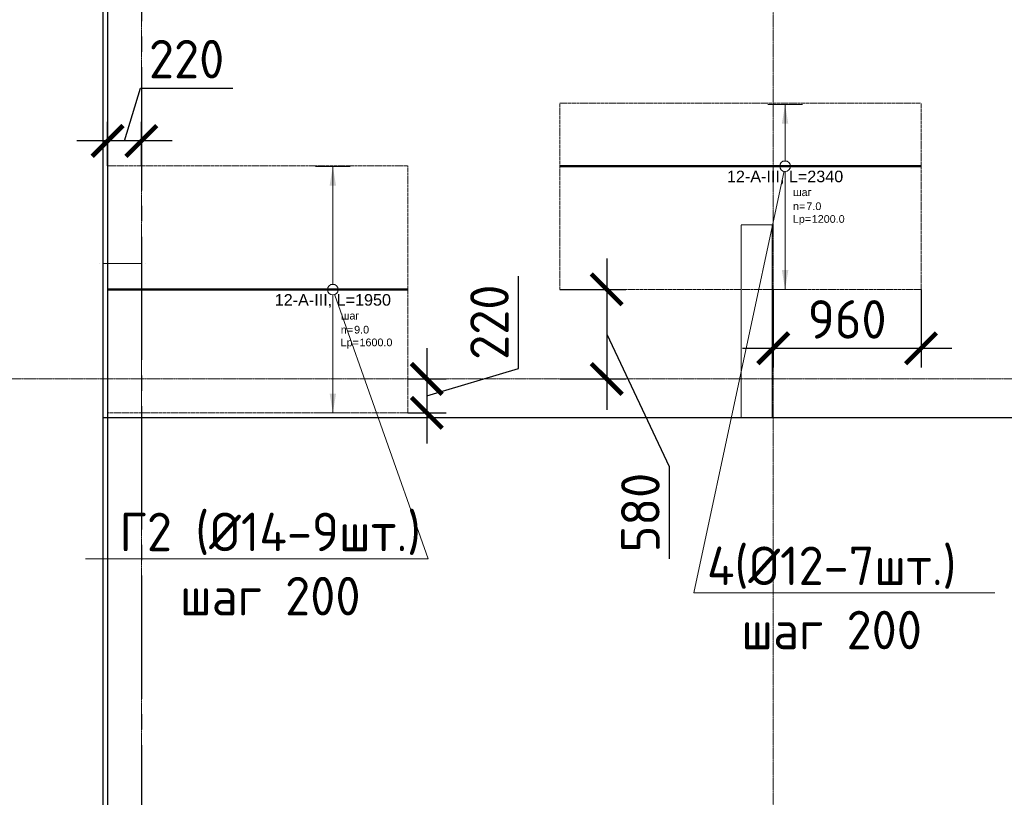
# Model space of a CAD drawing. Header units: millimetres. Extents: x -42044588 to 856694, y -806701 to 941911.
# Tile 215 of 256: x 3247 to 9636, y -435067 to -430019. Entities that reach past the tile are written whole.
import ezdxf
from ezdxf import colors
from ezdxf.entities.mleader import LeaderData, LeaderLine
from ezdxf.enums import TextEntityAlignment as Align
from ezdxf.math import Vec2, Vec3

# ---------------------------------------------------------------- set-up
doc = ezdxf.new("R2010")
doc.units = ezdxf.units.MM
doc.set_wipeout_variables(frame=1)
for name, pattern in [('01 Штриховая _4 мм_', [6, 3.5, -2.5]), ('______5', [1100, 800, -100, 100, -100]), ('DASHED', [7, 5, -2, 0]), ('GOST2.303 4', [7, 5, -2, 0]), ('осевая', [50.8, 31.75, -6.35, 6.35, -6.35])]:
    doc.linetypes.add(name, pattern=pattern)
doc.layers.add('0 @ 100', color=7, linetype='Continuous')
for name, color, linetype, lineweight in [('907Сл Осевые', 1, 'Continuous', 0), ('АрмСтер', 2, 'Continuous', 50), ('контур распр. стерхней', 2, 'GOST2.303 4', 20), ('Оси', 40, '______5', 18), ('Перекрытие ж_бетон', 1, 'Continuous', 30), ('подоснова', 151, 'Continuous', 5), ('РАЗМЕРЫ', 1, 'Continuous', 9)]:
    doc.layers.add(name, color=color, linetype=linetype, lineweight=lineweight)
doc.layers.add('АрмСтер_атрибуты', color=2, linetype='Continuous', lineweight=0, plot=False)
doc.layers.add('Колонна_ бетон', color=7, linetype='Continuous', lineweight=50, true_color=0xb4b496)
doc.styles.add('GOST-2.304_Type-B', font='GOST_Common.ttf')
doc.styles.get("Standard").update_dxf_attribs({"font": 'arial.ttf'})
doc.styles.add('Аннотативный', font='arial.ttf')
doc.styles.add('ГОСТ', font='GOST_Common.ttf')
doc.dimstyles.new('СПДС', dxfattribs={"dimscale": 100, "dimtxt": 2.5, "dimasz": 2, "dimexe": 1.25, "dimexo": 0, "dimtad": 1, "dimdec": 0, "dimrnd": 5, "dimtxsty": 'GOST-2.304_Type-B', "dimblk": 'ARCHTICK', "dimcen": 2.5, "dimdle": 2, "dimclrd": 1, "dimclre": 1, "dimclrt": 1, "dimadec": 0, "dimazin": 2, "dimtfac": 0.75, "dimtdec": 0, "dimtmove": 1, "dimatfit": 3, "dimfxl": 0, "dimtolj": 1, "dimarcsym": 0})

# ---------------------------------------------------------------- blocks, each defined once
blk = doc.blocks.new('подложка стн 1-го этажа')
at = {"layer": 'Колонна_ бетон', "color": 252, "linetype": 'DASHED', "lineweight": 0, "ltscale": 0.5, "true_color": 0x939598, "transparency": 33554687}
for p, q in [((11935.8, 10712, -760), (11935.8, 10712, -760)), ((11935.8, 9462, -760), (11935.8, 10712, -760)), ((11935.8, 10712, -760), (12135.8, 10712, -760)), ((12135.8, 10712, -760), (12135.8, 10712, -760)), ((12135.8, 9462, -760), (12135.8, 10712, -760)), ((7769.1, 10462, -560), (7769.1, 10462, -560)), ((7794.1, 10462, -560), (8044.4, 10462, -560)), ((7794.1, 9462, -560), (7794.1, 10462, -560)), ((8044.1, 9462, -560), (8044.1, 10462, -560)), ((8069.1, 10462, -560), (8069.1, 10462, -560)), ((7794.1, 9462, -560), (7794.1, 9462, -560)), ((7794.1, 9462, -560), (8046.3, 9462, -560)), ((8046.3, 9462, -560), (8046.3, 9462, -560)), ((11935.8, 9462, -760), (11935.8, 9462, -760)), ((11935.8, 9462, -760), (12135.8, 9462, -760)), ((12135.8, 9462, -760), (12135.8, 9462, -760))]:
    blk.add_line(p, q, dxfattribs=at)
blk = doc.blocks.new('_None')
blk = doc.blocks.new('_ArchTick')
at = {"color": 0, "linetype": 'ByBlock', "const_width": 0.15}
blk.add_lwpolyline([(-0.5, -0.5), (0.5, 0.5)], dxfattribs=at)
blk = doc.blocks.new('*D5504')
at = {"layer": '907Сл Осевые', "color": 1, "lineweight": -2, "transparency": 16777216}
for p, q in [((3787.2, -415800.8), (3787.2, -437975)), ((3817.2, -415800.8), (3817.2, -437975)), ((3787.2, -437850), (3587.2, -437850)), ((3787.2, -437850), (3817.2, -437850)), ((3787.2, -437850), (3817.2, -437850)), ((3802.2, -437850), (3980.4, -438443.7)), ((3817.2, -437850), (4017.2, -437850)), ((3980.4, -438443.7), (4405.4, -438443.7))]:
    blk.add_line(p, q, dxfattribs=at)
at = {"layer": 'DEFPOINTS', "color": 0, "transparency": 16777216}
for p in [(3787.2, -415800.8), (3817.2, -415800.8), (3817.2, -437850)]:
    blk.add_point(p, dxfattribs=at)
at = {"layer": '907Сл Осевые', "color": 1, "lineweight": -2, "transparency": 16777216, "xscale": 200, "yscale": 200, "zscale": 200}
blk.add_blockref('_ArchTick', (3787.2, -437850), dxfattribs=at)
at = {"layer": '907Сл Осевые', "color": 1, "lineweight": -2, "transparency": 16777216, "xscale": 200, "yscale": 200, "zscale": 200, "rotation": 180}
blk.add_blockref('_ArchTick', (3817.2, -437850), dxfattribs=at)
at = {"layer": '907Сл Осевые', "color": 1, "lineweight": 0, "transparency": 16777216, "insert": (4192.9, -438256.2), "char_height": 250, "attachment_point": 5, "style": 'GOST-2.304_Type-B'}
blk.add_mtext('\\A1;30', dxfattribs=at)
blk = doc.blocks.new('*U5380')
at = {"layer": 'РАЗМЕРЫ'}
for p, q in [((112.5, 800), (-112.5, 800)), ((112.5, -800), (-112.5, -800))]:
    blk.add_line(p, q, dxfattribs=at)
at = {"layer": 'РАЗМЕРЫ', "ltscale": 15}
blk.add_line((0, -800), (0, 800), dxfattribs=at)
at = {"layer": 'РАЗМЕРЫ'}
for points in [[(0, 800), (20.9, 674.8), (-20.9, 674.8)], [(0, -800), (20.9, -674.8), (-20.9, -674.8)]]:
    blk.add_solid(points, dxfattribs=at)
at = {"layer": 'АрмСтер_атрибуты', "color": 215, "ltscale": 15, "style": 'Аннотативный'}
for s, p in [('шаг', (51.4, -194.2)), ('n=', (51.4, -285.1)), ('Lр=', (50.2, -367.8))]:
    blk.add_text(s, height=50, dxfattribs=at).set_placement(p)
at = {"layer": 'АрмСтер_атрибуты', "style": 'Аннотативный', "flags": 8}
blk.add_attdef('ПОЗ', (110, 29.6), '', height=75, dxfattribs=at)
at = {"layer": 'АрмСтер_атрибуты', "flags": 9}
for tag, p in [('МАССА', (-1033.5, -210.5)), ('ОБОЗНАЧЕНИЕ', (-1033.5, -324.4))]:
    blk.add_attdef(tag, p, '', height=75, dxfattribs=at)
at = {"layer": 'АрмСтер_атрибуты', "color": 215, "style": 'Аннотативный'}
for tag, p, flags in [('ШАГ', (190.9, -194.2), 10), ('КОЛ', (138, -285.1), 8), ('ШИРИНА', (172.9, -367.8), 8)]:
    blk.add_attdef(tag, p, '', height=50, dxfattribs=dict(at, flags=flags))
at = {"linetype": 'Continuous', "lineweight": 0}
blk.add_wipeout([(35, 0), (28.3, 20.6), (10.8, 33.3), (-10.8, 33.3), (-28.3, 20.6), (-35, 0), (-28.3, -20.6), (-10.8, -33.3), (10.8, -33.3), (28.3, -20.6)], dxfattribs=at)
at = {"color": 0, "linetype": 'ByBlock', "lineweight": -2, "ltscale": 100}
blk.add_line((-1462.5, 0), (487.5, 0), dxfattribs=at)
at = {"layer": 'РАЗМЕРЫ'}
blk.add_circle((0, 0), 35, dxfattribs=at)
at = {"layer": 'АрмСтер_атрибуты', "style": 'Аннотативный', "flags": 8}
blk.add_attdef('НАИМЕНОВАНИЕ', text='', height=75, dxfattribs=at).set_placement((0, -29.3), align=Align.TOP_CENTER)
blk = doc.blocks.new('*U5023')
at = {"layer": 'РАЗМЕРЫ'}
for p, q in [((112.5, 400), (-112.5, 400)), ((112.5, -800), (-112.5, -800))]:
    blk.add_line(p, q, dxfattribs=at)
at = {"layer": 'РАЗМЕРЫ', "ltscale": 15}
blk.add_line((0, -800), (0, 400), dxfattribs=at)
at = {"layer": 'РАЗМЕРЫ'}
for points in [[(0, 400), (20.9, 274.8), (-20.9, 274.8)], [(0, -800), (20.9, -674.8), (-20.9, -674.8)]]:
    blk.add_solid(points, dxfattribs=at)
at = {"layer": 'АрмСтер_атрибуты', "color": 215, "ltscale": 15, "style": 'Аннотативный'}
for s, p in [('шаг', (51.4, -194.2)), ('n=', (51.4, -285.1)), ('Lр=', (50.2, -367.8))]:
    blk.add_text(s, height=50, dxfattribs=at).set_placement(p)
at = {"layer": 'АрмСтер_атрибуты', "style": 'Аннотативный', "flags": 8}
blk.add_attdef('ПОЗ', (110, 29.6), '', height=75, dxfattribs=at)
at = {"layer": 'АрмСтер_атрибуты', "flags": 9}
for tag, p in [('МАССА', (-1033.5, -210.5)), ('ОБОЗНАЧЕНИЕ', (-1033.5, -324.4))]:
    blk.add_attdef(tag, p, '', height=75, dxfattribs=at)
at = {"layer": 'АрмСтер_атрибуты', "color": 215, "style": 'Аннотативный'}
for tag, p, flags in [('ШАГ', (190.9, -194.2), 10), ('КОЛ', (138, -285.1), 8), ('ШИРИНА', (172.9, -367.8), 8)]:
    blk.add_attdef(tag, p, '', height=50, dxfattribs=dict(at, flags=flags))
at = {"linetype": 'Continuous', "lineweight": 0}
blk.add_wipeout([(35, 0), (28.3, 20.6), (10.8, 33.3), (-10.8, 33.3), (-28.3, 20.6), (-35, 0), (-28.3, -20.6), (-10.8, -33.3), (10.8, -33.3), (28.3, -20.6)], dxfattribs=at)
at = {"color": 0, "linetype": 'ByBlock', "lineweight": -2, "ltscale": 100}
blk.add_line((-1462.5, 0), (877.5, 0), dxfattribs=at)
at = {"layer": 'РАЗМЕРЫ'}
blk.add_circle((0, 0), 35, dxfattribs=at)
at = {"layer": 'АрмСтер_атрибуты', "style": 'Аннотативный', "flags": 8}
blk.add_attdef('НАИМЕНОВАНИЕ', text='', height=75, dxfattribs=at).set_placement((0, -29.3), align=Align.TOP_CENTER)
blk = doc.blocks.new('оси блок 2')
at = {"layer": 'Оси', "color": 16, "linetype": 'осевая', "lineweight": 0, "ltscale": 0.25, "transparency": 33554687}
for p, q in [((-85704.7, -322543), (-85704.7, -347930)), ((-81604.7, -322543), (-81604.7, -347914.1)), ((-89822.3, -342701.3), (-37238.5, -342701.3))]:
    blk.add_line(p, q, dxfattribs=at)
blk = doc.blocks.new('*D6161')
at = {"layer": '907Сл Осевые', "color": 1, "lineweight": -2, "transparency": 16777216}
for p, q in [((8137.1, -431769.7), (8137.1, -432276.8)), ((9095.7, -431769.7), (9095.7, -432276.8)), ((7937.1, -432151.8), (9295.7, -432151.8))]:
    blk.add_line(p, q, dxfattribs=at)
at = {"layer": 'DEFPOINTS', "color": 0, "transparency": 16777216}
for p in [(8137.1, -431769.7, 200), (9095.7, -431769.7), (9095.7, -432151.8)]:
    blk.add_point(p, dxfattribs=at)
at = {"layer": '907Сл Осевые', "color": 1, "lineweight": -2, "transparency": 16777216, "xscale": 200, "yscale": 200, "zscale": 200, "rotation": 180}
blk.add_blockref('_ArchTick', (8137.1, -432151.8), dxfattribs=at)
at = {"layer": '907Сл Осевые', "color": 1, "lineweight": -2, "transparency": 16777216, "xscale": 200, "yscale": 200, "zscale": 200}
blk.add_blockref('_ArchTick', (9095.7, -432151.8), dxfattribs=at)
at = {"layer": '907Сл Осевые', "color": 1, "lineweight": 0, "transparency": 16777216, "insert": (8616.4, -431964.3), "char_height": 250, "attachment_point": 5, "style": 'GOST-2.304_Type-B'}
blk.add_mtext('\\A1;960', dxfattribs=at)
blk = doc.blocks.new('*D6162')
at = {"layer": '907Сл Осевые', "color": 1, "lineweight": -2, "transparency": 16777216}
for p, q in [((7056, -431569.7), (7056, -432551)), ((6751.1, -431769.7), (7181, -431769.7)), ((7056, -432060.3), (7462.3, -432918.6)), ((6751.1, -432351), (7181, -432351)), ((7462.3, -432918.6), (7462.3, -433518.6))]:
    blk.add_line(p, q, dxfattribs=at)
at = {"layer": 'DEFPOINTS', "color": 0, "transparency": 16777216}
for p in [(6751.1, -431769.7), (6751.1, -432351, 200), (7056, -432351)]:
    blk.add_point(p, dxfattribs=at)
at = {"layer": '907Сл Осевые', "color": 1, "lineweight": -2, "transparency": 16777216, "xscale": 200, "yscale": 200, "zscale": 200}
for p, rotation in [((7056, -431769.7), 90), ((7056, -432351), 270)]:
    blk.add_blockref('_ArchTick', p, dxfattribs=dict(at, rotation=rotation))
at = {"layer": '907Сл Осевые', "color": 1, "lineweight": 0, "transparency": 16777216, "insert": (7274.8, -433218.6), "char_height": 250, "attachment_point": 5, "rotation": 90, "style": 'GOST-2.304_Type-B'}
blk.add_mtext('\\A1;580', dxfattribs=at)
blk = doc.blocks.new('*D6163')
at = {"layer": '907Сл Осевые', "color": 1, "lineweight": -2, "transparency": 16777216}
for p, q in [((6482.8, -432282.8), (6482.8, -431682.8)), ((5889, -432151), (5889, -432771)), ((5889, -432461), (6482.8, -432282.8)), ((5766.8, -432351), (6014, -432351)), ((5766.8, -432571), (6014, -432571))]:
    blk.add_line(p, q, dxfattribs=at)
at = {"layer": 'DEFPOINTS', "color": 0, "transparency": 16777216}
for p in [(5766.8, -432351, 200), (5766.8, -432571), (5889, -432571)]:
    blk.add_point(p, dxfattribs=at)
at = {"layer": '907Сл Осевые', "color": 1, "lineweight": -2, "transparency": 16777216, "xscale": 200, "yscale": 200, "zscale": 200}
for p, rotation in [((5889, -432351), 90), ((5889, -432571), 270)]:
    blk.add_blockref('_ArchTick', p, dxfattribs=dict(at, rotation=rotation))
at = {"layer": '907Сл Осевые', "color": 1, "lineweight": 0, "transparency": 16777216, "insert": (6295.3, -431982.8), "char_height": 250, "attachment_point": 5, "rotation": 90, "style": 'GOST-2.304_Type-B'}
blk.add_mtext('\\A1;220', dxfattribs=at)
blk = doc.blocks.new('*D6164')
at = {"layer": '907Сл Осевые', "color": 1, "lineweight": -2, "transparency": 16777216}
for p, q in [((3927.2, -430806.2), (4030.4, -430462.4)), ((4030.4, -430462.4), (4630.4, -430462.4)), ((3817.2, -430967.8), (3817.2, -430681.2)), ((4037.2, -430967.8), (4037.2, -430681.2)), ((4237.2, -430806.2), (3617.2, -430806.2))]:
    blk.add_line(p, q, dxfattribs=at)
at = {"layer": 'DEFPOINTS', "color": 0, "transparency": 16777216}
for p in [(3817.2, -430806.2), (3817.2, -430967.8), (4037.2, -430967.8)]:
    blk.add_point(p, dxfattribs=at)
at = {"layer": '907Сл Осевые', "color": 1, "lineweight": -2, "transparency": 16777216, "xscale": 200, "yscale": 200, "zscale": 200, "rotation": 180}
blk.add_blockref('_ArchTick', (3817.2, -430806.2), dxfattribs=at)
at = {"layer": '907Сл Осевые', "color": 1, "lineweight": -2, "transparency": 16777216, "xscale": 200, "yscale": 200, "zscale": 200}
blk.add_blockref('_ArchTick', (4037.2, -430806.2), dxfattribs=at)
at = {"layer": '907Сл Осевые', "color": 1, "lineweight": 0, "transparency": 16777216, "insert": (4330.4, -430274.9), "char_height": 250, "attachment_point": 5, "style": 'GOST-2.304_Type-B'}
blk.add_mtext('\\A1;220', dxfattribs=at)

msp = doc.modelspace()

# ---------------------------------------------------------------- linework, layer by layer
at = {"layer": 'контур распр. стерхней', "linetype": '01 Штриховая _4 мм_'}
for points in [[(9095.676, -431769.716), (6751.119, -431769.716), (6751.128, -430560.533), (9095.685, -430560.533)], [(5766.785, -432570.97), (3816.784, -432570.97), (3816.793, -430967.815), (5766.794, -430967.815)]]:
    msp.add_lwpolyline(points, close=True, dxfattribs=at)
at = {"layer": 'Оси', "color": 16, "linetype": '______5', "lineweight": 25, "transparency": 33554687}
msp.add_line((4037.249, -413827.692), (4037.249, -437817.692), dxfattribs=at)
at = {"layer": 'Перекрытие ж_бетон'}
for points in [[(14447.249, -415700.97), (14447.249, -415700.97), (3787.249, -415700.97), (3787.25, -432600.97)], [(3787.249, -432600.97), (22337.413, -432600.97)]]:
    msp.add_lwpolyline(points, dxfattribs=at)

# ---------------------------------------------------------------- block references
msp.add_blockref('подложка стн 1-го этажа', (-4006.674, -442062.764, 560))

# ---------------------------------------------------------------- dimensions: what is measured, and where the dimension line sits
at = {"layer": '907Сл Осевые', "lineweight": 0}
dim = msp.add_linear_dim(base=(3817.249, -437849.989), p1=(3787.249, -415800.835), p2=(3817.249, -415800.835), dimstyle='СПДС', dxfattribs=at)
dim.commit()
dim.dimension.update_dxf_attribs({"geometry": '*D5504', "text_midpoint": (4042.874, -438256.239)})

# ---------------------------------------------------------------- leaders
at = {"layer": 'подоснова', "color": 2, "ltscale": 0.3}
ml = msp.add_multileader_mtext('Standard', dxfattribs=at)
ml.set_content('Г2 *(%%C14-19шт.)\\Pшаг 100', color=2, style='GOST-2.304_Type-B')
ml.set_leader_properties(color=256, linetype='ByLayer', lineweight=15)
ml.set_arrow_properties(name='NONE')
ml.build(insert=Vec2(0, 0))
ml.multileader.update_dxf_attribs({"text_left_attachment_type": 6, "text_right_attachment_type": 6, "dogleg_length": 0.1, "arrow_head_size": 18})
ctx = ml.context
ctx.base_point, ctx.char_height, ctx.arrow_head_size, ctx.landing_gap_size, ctx.plane_origin = Vec3(3674.564, -429505.505), 250, 18, 20, Vec3(-4785.921, -424107.184)
ctx.left_attachment, ctx.right_attachment, ctx.text_align_type = 6, 6, 1
notes = []
notes.append((ctx, [(1, (1, 1, 0), (6021.482, -429505.505), (-1, 0), 0.1, [(0, [(5270.185, -427734.184)], 0, [])])]))
ctx.mtext.insert, ctx.mtext.alignment, ctx.mtext.flow_direction = Vec3(4847.973, -429205.505), 2, 5
at = {"layer": 'подоснова', "color": 4, "ltscale": 0.3}
ml = msp.add_multileader_mtext('Standard', dxfattribs=at)
ml.set_content('4(%%C12-7шт.)\\Pшаг 200', color=4, style='GOST-2.304_Type-B')
ml.set_leader_properties(color=256, linetype='ByLayer', lineweight=15)
ml.set_arrow_properties(name='NONE')
ml.build(insert=Vec2(0, 0))
ml.multileader.update_dxf_attribs({"text_left_attachment_type": 6, "text_right_attachment_type": 6, "dogleg_length": 0.1, "arrow_head_size": 18})
ctx = ml.context
ctx.base_point, ctx.char_height, ctx.arrow_head_size, ctx.landing_gap_size, ctx.plane_origin = Vec3(7620.899, -433738.983), 250, 18, 20, Vec3(-1660.798, -429007.435)
ctx.left_attachment, ctx.right_attachment, ctx.text_align_type = 6, 6, 1
notes.append((ctx, [(0, (1, 1, 0), (7620.799, -433738.983), (1, 0), 0.1, [(0, [(8213.628, -430969.716)], 0, [])])]))
ctx.mtext.insert, ctx.mtext.alignment, ctx.mtext.flow_direction = Vec3(8515.899, -433438.983), 2, 5
at = {"layer": 'подоснова', "color": 2, "ltscale": 0.3}
ml = msp.add_multileader_mtext('Standard', dxfattribs=at)
ml.set_content('Г2 (%%C14-9шт.)\\Pшаг 200', color=2, style='GOST-2.304_Type-B')
ml.set_leader_properties(color=256, linetype='ByLayer', lineweight=15)
ml.set_arrow_properties(name='NONE')
ml.build(insert=Vec2(0, 0))
ml.multileader.update_dxf_attribs({"text_left_attachment_type": 6, "text_right_attachment_type": 6, "dogleg_length": 0.1, "arrow_head_size": 18})
ctx = ml.context
ctx.base_point, ctx.char_height, ctx.arrow_head_size, ctx.landing_gap_size, ctx.plane_origin = Vec3(3847.822, -433519.039), 250, 18, 20, Vec3(-4933.875, -428787.491)
ctx.left_attachment, ctx.right_attachment, ctx.text_align_type = 6, 6, 1
notes.append((ctx, [(1, (1, 1, 0), (5898.528, -433519.039), (-1, 0), 0.1, [(0, [(5279.293, -431770.97)], 0, [])])]))
ctx.mtext.insert, ctx.mtext.alignment, ctx.mtext.flow_direction = Vec3(4873.125, -433219.039), 2, 5
for ctx, leaders in notes:
    for number, flags, end, landing, length, lines in leaders:
        leader = LeaderData()
        leader.index, (leader.has_last_leader_line, leader.has_dogleg_vector, leader.attachment_direction) = number, flags
        leader.last_leader_point, leader.dogleg_vector, leader.dogleg_length = Vec3(end), Vec3(landing), length
        for number, points, colour, breaks in lines:
            line = LeaderLine()
            line.index, line.vertices, line.color, line.breaks = number, Vec3.list(points), colors.encode_raw_color(colour), breaks
            leader.lines.append(line)
        ctx.leaders.append(leader)

# ---------------------------------------------------------------- next in the draw order: block references
at = {"layer": 'АрмСтер', "ltscale": 15}
ref = msp.add_blockref('*U5023', (8213.628, -430969.716), dxfattribs=at)
ref.add_attrib('НАИМЕНОВАНИЕ', '12-A-III, L=2340', dxfattribs={"layer": 'АрмСтер_атрибуты', "height": 75, "style": 'Аннотативный', "flags": 8}).set_placement((8213.628, -430999.054), align=Align.TOP_CENTER)
ref.add_attrib('КОЛ', '7.0', (8351.677, -431254.841), dxfattribs={"layer": 'АрмСтер_атрибуты', "color": 215, "height": 50, "style": 'Аннотативный', "flags": 8})
ref.add_attrib('ШИРИНА', '1200.0', (8386.513, -431337.515), dxfattribs={"layer": 'АрмСтер_атрибуты', "color": 215, "height": 50, "style": 'Аннотативный', "flags": 8})
ref = msp.add_blockref('*U5380', (5279.293, -431770.97), dxfattribs=at)
ref.add_attrib('НАИМЕНОВАНИЕ', '12-A-III, L=1950', dxfattribs={"layer": 'АрмСтер_атрибуты', "height": 75, "style": 'Аннотативный', "flags": 8}).set_placement((5279.293, -431800.308), align=Align.TOP_CENTER)
ref.add_attrib('КОЛ', '9.0', (5417.342, -432056.095), dxfattribs={"layer": 'АрмСтер_атрибуты', "color": 215, "height": 50, "style": 'Аннотативный', "flags": 8})
ref.add_attrib('ШИРИНА', '1600.0', (5452.178, -432138.769), dxfattribs={"layer": 'АрмСтер_атрибуты', "color": 215, "height": 50, "style": 'Аннотативный', "flags": 8})

# ---------------------------------------------------------------- next in the draw order: block references
at = {"layer": 'подоснова', "color": 5, "ltscale": 0.3}
msp.add_blockref('оси блок 2', (89741.825, -89649.648, 200), dxfattribs=at)

# ---------------------------------------------------------------- next in the draw order: texts
at = {"ltscale": 100, "insert": (-133805.873, -427787.508), "char_height": 250, "attachment_point": 1, "style": 'ГОСТ'}
msp.add_mtext_dynamic_manual_height_columns('\\pi1250,t1750;1.^IПроизводство работ вести в строгом соответствии с требованиями СП 70.13330.2012 "Несущие и ограждающие конструкции" и проектом производства работ.{\\H1.83333x; }\\P2.^IПеред бетонированием арматуру и основание, на которую укладывается бетонная смесь, очистить от {\\H1.55556x; }ржавчины и грязи. {\\H1.64815x; }\\P3.^IБетонирование вести слоем на всю толщину  плит. Захватки при бетонировании должны быть отсечены {\\H1.61728x; }вертикальными швами. Бетон применять класса В25. Заполнителем для бетона служит щебень твердых пород, {\\H1.62757x; }наибольшая фракция щебня не должна превышать 40мм.{\\H1.62414x; }\\P4.^IВ процессе бетонирования обеспечить соблюдение защитных слоев и мест положения рабочей арматуры {\\H1.62529x; }согласно проекту. Материал фиксаторов для нижней арматуры фундаментных плит выбирается проектом производства {\\H1.6249x; }работ, исходя из конкретных возможностей строительной организации.{\\H1.62503x; }\\P5.^IПроектом принято соединение рабочих стержней арматуры монолитной плиты внахлестку (без сварки). {\\H1.72499x; }\\P6.^IСварные арматурные каркасы изготовить на заводе-изготовители. {\\H1.67917x; }\\P7.^IКрестообразные соединения стержней арматуры 1-го и 2-го рядов, а также 3-го и 4-го рядов между собой {\\H1.60694x; }выполнить вязкой отожженной проволокой диаметром 2,0-3,0 мм. Допускается применение специальных соединительных {\\H1.63102x; }элементов - пластмассовых или проволочных фиксаторов. Соединение арматуры допускается предусматривать не во всех {\\H1.62299x; }местах пересечения стержней арматуры. При этом должны быть связаны вязальной проволокой все пересечения стержней {\\H1.62567x; }в 2-х крайних рядах по периметру плит, остальные узлы могут быть соединены через узел в шахматном порядке (схему {\\H1.72478x; }вязки стержней см. на данном листе).{\\H1.77924x; }', width=18954.38214, gutter_width=12.5, heights=[0], dxfattribs=at)
at = {"layer": '0 @ 100', "char_height": 300, "width": 18500, "attachment_point": 1, "style": 'ГОСТ'}
for s, insert in [('\\pi-900,l900,t900;{\\C7;1.^IАрмирование монолитной плиты  состоит из основного армирования ∅10 А500С с шагом  200х200мм  в нижней зоне, основного армирования ∅10 А500С с шагом  200х200мм  в  верхней зоне и дополнительного армирования, указанного на схемах армирования.\\P2.^IАрмирование плиты предусмотрено отдельными  стержнями заводской длины по осям Х и Y. При недостатке заводской длины стержней для армирования плиты, стыки стержней осуществлять внахлестку без  сварки. Стыки арматуры внахлестку должны располагаться вразбежку (через шаг). См. деталь стыковки арматуры.\\P3.^IВерхнюю и нижнюю арматуру вязать вязальной проволокой через пересечение.  Стержни основной и дополнительной арматуры укладывать в соответствии с сечениями .\\P4.^IПо периметру плиты и у отверстий  у концов основной арматуры устанавливать П-образные элементы Ск1.\\P5.^IПозиции со знаком "*" укладываются с шагом 100 мм\\P6.^IДля фиксации в проектном положении стержней верхней сетки устанавливать фиксаторы Ф1 с шагом 600х600мм.\\P7.^IДиаметр оправки стержня при d<20мм - 5d, при d≥20мм - 8d\\P8.^IКаркасы поперечного армирования устанавливаются до начала устройство верхней сетки армирования.\\P9.^IОбрамления отверстий см. лист 8. В местах расположения отверстий осуществить прерывания основной и дополнительной сеток арматуры. Отверстия обрамляются двумя стержнями арматуры, расход стали на обрамление учтен на листе 40.\\P10.^IПроемы размерами до 300х300 допускается выполнять по месту методом алмазного бурения.\\P11.^IСечения 3-3;4-4;5-5 см. лист 8.}', (-41963.959, -385058.983)), ('\\pi-900,l900,t900;{\\C7;1.^IАрмирование монолитной плиты  состоит из основного армирования ∅10 А500С с шагом  200х200мм  в нижней зоне, основного армирования ∅10 А500С с шагом  200х200мм  в  верхней зоне и дополнительного армирования, указанного на схемах армирования.\\P2.^IАрмирование плиты предусмотрено отдельными  стержнями заводской длины по осям Х и Y. При недостатке заводской длины стержней для армирования плиты, стыки стержней осуществлять внахлестку без  сварки. Стыки арматуры внахлестку должны располагаться вразбежку (через шаг). См. деталь стыковки арматуры.\\P3.^IВерхнюю и нижнюю арматуру вязать вязальной проволокой через пересечение.  Стержни основной и дополнительной арматуры укладывать в соответствии с сечениями .\\P4.^IПо периметру плиты и у отверстий  у концов основной арматуры устанавливать П-образные элементы Ск1.\\P5.^IПозиции со знаком "*" укладываются с шагом 100 мм\\P6.^IДля фиксации в проектном положении стержней верхней сетки устанавливать фиксаторы Ф1 с шагом 600х600мм.\\P7.^IДиаметр оправки стержня при d<20мм - 5d, при d≥20мм - 8d\\P8.^IКаркасы поперечного армирования устанавливаются до начала устройство верхней сетки армирования.\\P9.^IОбрамления отверстий см. лист 8. В местах расположения отверстий осуществить прерывания основной и дополнительной сеток арматуры. Отверстия обрамляются двумя стержнями арматуры, расход стали на обрамление учтен на листе 45.\\P10.^IПроемы размерами до 300х300 допускается выполнять по месту методом алмазного бурения.\\P11.^IСечения 3-3;4-4;5-5 см. лист 8.}', (-41613.8, -430610.23))]:
    msp.add_mtext(s, dxfattribs=dict(at, insert=insert))

# ---------------------------------------------------------------- next in the draw order: dimensions: what is measured, and where the dimension line sits
at = {"layer": '907Сл Осевые', "lineweight": 0}
for base, p1, p2, picture, middle in [((3817.249, -430806.2), (4037.249, -430967.815), (3817.249, -430967.815), '*D6164', (4092.874, -430274.95)), ((9095.676, -432151.789), (8137.107, -431769.716, 200), (9095.676, -431769.716), '*D6161', (8616.391, -431964.289))]:
    dim = msp.add_linear_dim(base=base, p1=p1, p2=p2, dimstyle='СПДС', dxfattribs=at)
    dim.commit()
    dim.dimension.update_dxf_attribs({"geometry": picture, "text_midpoint": middle})
dim = msp.add_linear_dim(base=(7056.023, -432350.97), p1=(6751.119, -431769.716), p2=(6751.119, -432350.97, 200), angle=90, dimstyle='СПДС', dxfattribs=at)
dim.commit()
dim.dimension.update_dxf_attribs({"geometry": '*D6162', "text_midpoint": (7462.273, -432981.087), "dimtype": 160})
dim = msp.add_linear_dim(base=(5889.004, -432570.97), p1=(5766.786, -432350.97, 200), p2=(5766.786, -432570.97), angle=90, dimstyle='СПДС', dxfattribs=at)
dim.commit()
dim.dimension.update_dxf_attribs({"geometry": '*D6163', "text_midpoint": (6295.254, -432220.345)})

doc.saveas('drawing.dxf')
